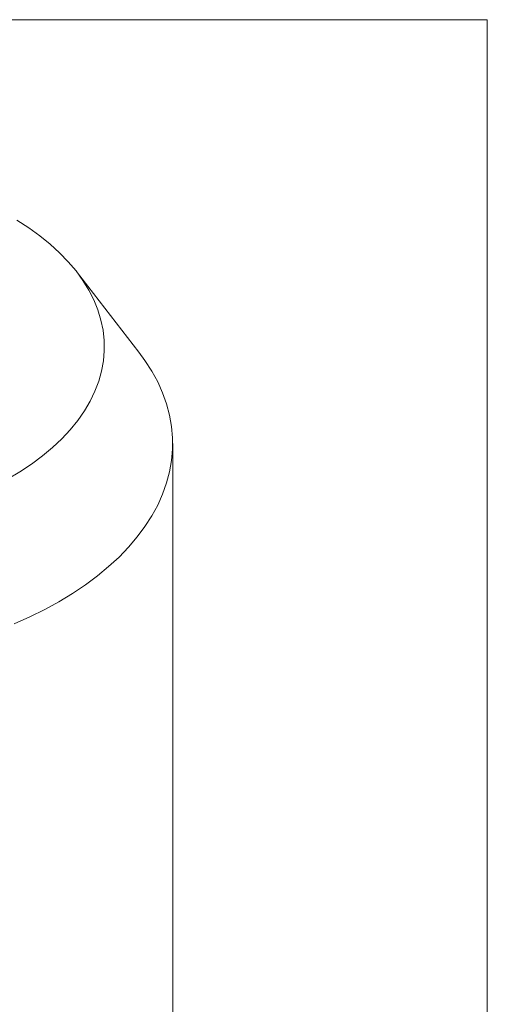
# Model space of a CAD drawing. Header units: millimetres. Extents: x 2 to 278, y 1 to 215.
# Tile 8 of 8: x 255 to 278, y 167 to 215. Entities that reach past the tile are written whole.
import ezdxf

# ---------------------------------------------------------------- set-up
doc = ezdxf.new("R2010")
doc.units = ezdxf.units.MM

msp = doc.modelspace()

# ---------------------------------------------------------------- linework, layer by layer
at = {"color": 7, "linetype": 'Continuous', "lineweight": 0}
for p, q in [((1.579, 214.645), (277.989, 214.645)), ((277.989, 0.903), (277.989, 214.645)), ((261.162, 198.581), (258.15, 202.47)), ((262.795, 150.614), (262.795, 194.162))]:
    msp.add_line(p, q, dxfattribs=at)
at = {"color": 7, "linetype": 'Continuous', "lineweight": 0, "flags": 128}
for points in [[(254.818, 192.435), (255.416, 192.79), (255.98, 193.165), (256.507, 193.556), (256.995, 193.964), (257.444, 194.387), (257.851, 194.824), (258.215, 195.273), (258.535, 195.733), (258.811, 196.203), (259.041, 196.681), (259.225, 197.165), (259.361, 197.655), (259.451, 198.148), (259.492, 198.643), (259.486, 199.139), (259.433, 199.634), (259.331, 200.126), (259.183, 200.615), (258.988, 201.098), (258.746, 201.573), (258.459, 202.041), (258.128, 202.498), (257.753, 202.944), (257.335, 203.378), (256.877, 203.797), (256.379, 204.201), (255.843, 204.589), (255.27, 204.958)], [(261.162, 198.581), (261.458, 198.178), (261.788, 197.663), (262.072, 197.14), (262.31, 196.609), (262.501, 196.072), (262.645, 195.53), (262.741, 194.984), (262.789, 194.437), (262.789, 193.888), (262.741, 193.341), (262.645, 192.795), (262.501, 192.253), (262.31, 191.716), (262.072, 191.185), (261.788, 190.662), (261.458, 190.147), (261.083, 189.643), (260.665, 189.151), (260.204, 188.671), (259.701, 188.206), (259.158, 187.756), (258.577, 187.322), (257.958, 186.906), (257.304, 186.509), (256.615, 186.131), (255.894, 185.774), (255.143, 185.438)]]:
    msp.add_lwpolyline(points, dxfattribs=at)

doc.saveas('drawing.dxf')
